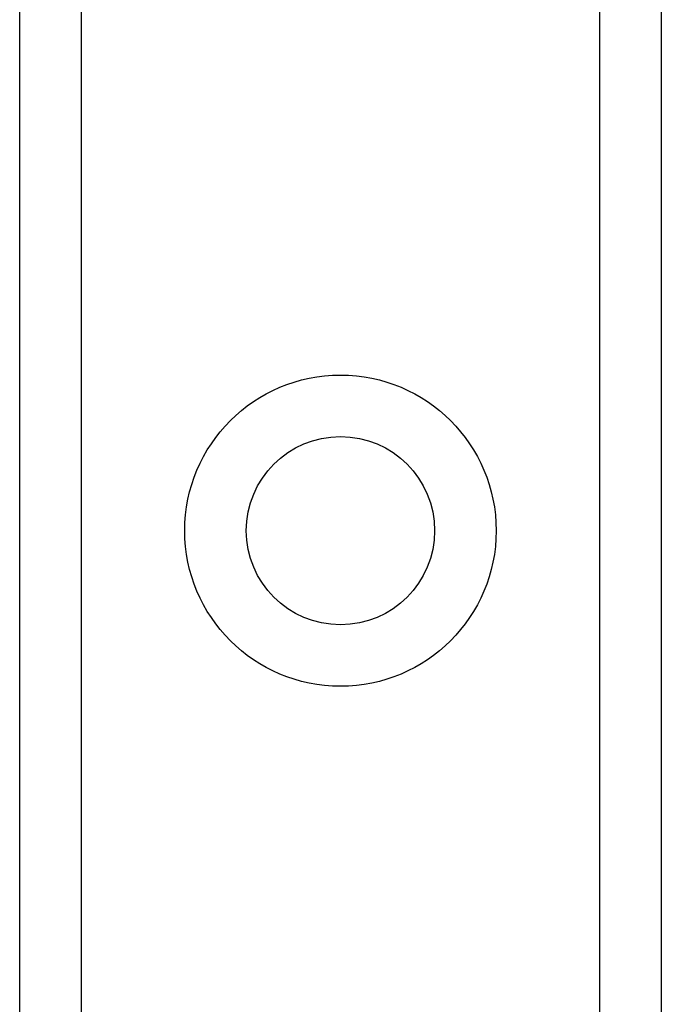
# Model space of a CAD drawing. Header units: inches. Extents: x 0 to 101, y -11 to 66.
# Tile 23 of 86: x 7.613 to 8.305, y 43.403 to 44.466. Entities that reach past the tile are written whole.
import ezdxf

# ---------------------------------------------------------------- set-up
doc = ezdxf.new("R2010")
doc.units = ezdxf.units.IN
doc.header["$LTSCALE"] = 6.067211
doc.header["$MEASUREMENT"] = 0
doc.layers.add('Visible Edges(ANSI)', color=7, linetype='Continuous', lineweight=25)
doc.layers.add('Visible Tangent Edges(ANSI)', color=7, linetype='Continuous', lineweight=25)

msp = doc.modelspace()

# ---------------------------------------------------------------- linework, layer by layer
at = {"layer": 'Visible Edges(ANSI)'}
for p, q in [((7.6129, 24.1144), (7.6129, 45.5296)), ((8.3052, 45.5296), (8.3052, 24.1144))]:
    msp.add_line(p, q, dxfattribs=at)
msp.add_circle((7.959, 43.9147), 0.1016, dxfattribs=at)
at = {"layer": 'Visible Tangent Edges(ANSI)'}
for p, q in [((7.6793, 45.5296), (7.6793, 24.1144)), ((8.2388, 24.1144), (8.2388, 45.5296))]:
    msp.add_line(p, q, dxfattribs=at)
msp.add_circle((7.959, 43.9147), 0.168, dxfattribs=at)

doc.saveas('drawing.dxf')
